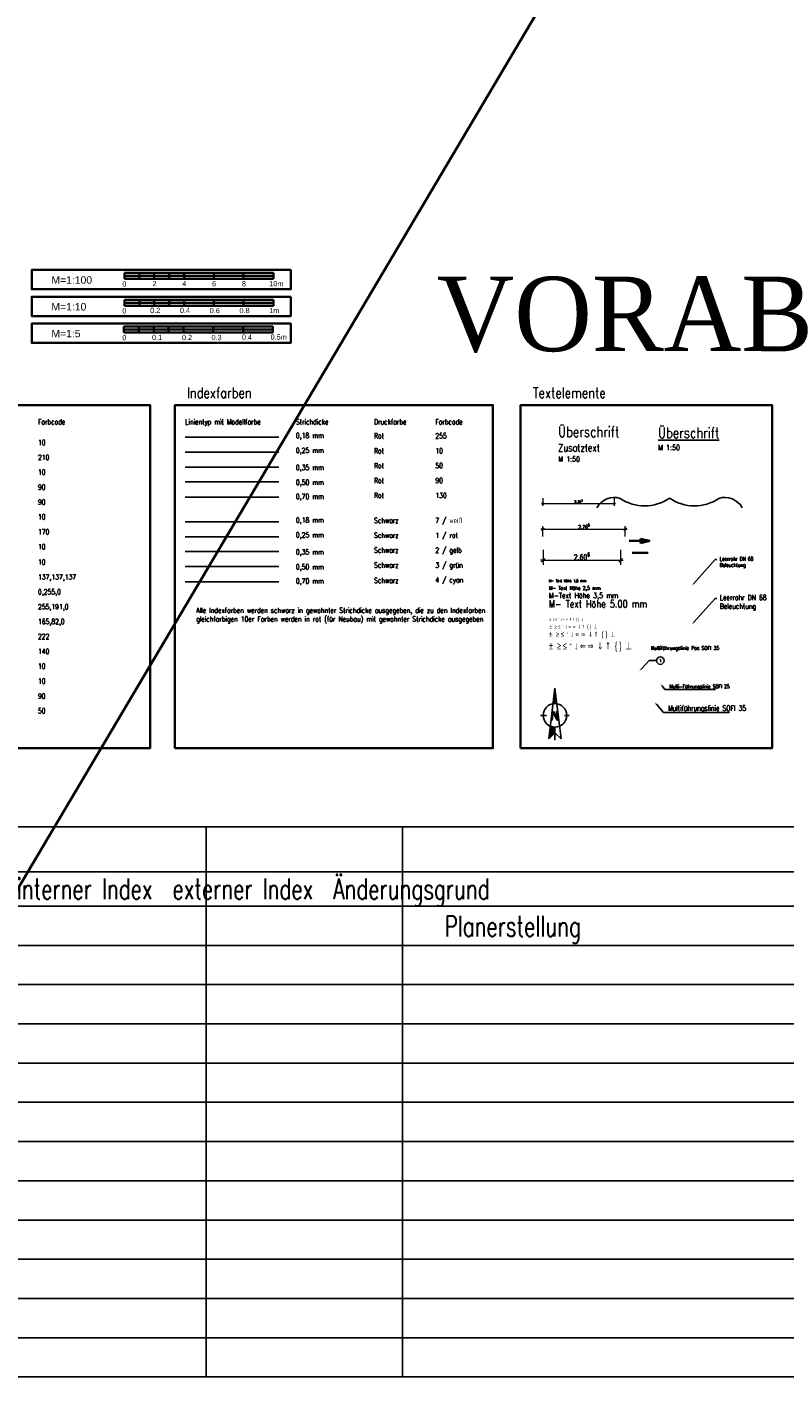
# Model space of a CAD drawing. Header units: metres. Extents: x -11 to 3521716, y 0 to 5943557.
# Tile 2 of 24: x 10 to 35, y 0 to 45. Entities that reach past the tile are written whole.
import ezdxf
from ezdxf import colors
from ezdxf.entities.mleader import LeaderData, LeaderLine
from ezdxf.enums import TextEntityAlignment as Align
from ezdxf.math import Vec2, Vec3

# ---------------------------------------------------------------- set-up
doc = ezdxf.new("R2010")
doc.units = ezdxf.units.M
doc.header["$PDMODE"] = 35
doc.header["$PDSIZE"] = 0.1
doc.linetypes.add('AUSGEZOGEN', pattern=[2, 1, 1])
for name, color, linetype, lineweight in [('0_Li_We_035', 7, 'Continuous', 35), ('0_Text35', 7, 'Continuous', 35), ('0_Text50', 7, 'Continuous', 50), ('T__KONS', 90, 'Continuous', 35)]:
    doc.layers.add(name, color=color, linetype=linetype, lineweight=lineweight)
for name, color, linetype in [('_NORDPFEIL', 7, 'Continuous'), ('IBJ_Fdm', 10, 'Continuous'), ('IBJ_Sonstiges', 10, 'Continuous'), ('T__ANSI', 50, 'Continuous'), ('T__SCHR', 1, 'Continuous'), ('T__SCHW', 1, 'Continuous'), ('T__TEXT', 2, 'Continuous'), ('T__VERM', 3, 'Continuous')]:
    doc.layers.add(name, color=color, linetype=linetype)
doc.layers.add('IBJ_DB-Grenze', color=3, linetype='Continuous', true_color=0x00ff00)
doc.layers.add('IBJ_Hilfslinien', color=210, linetype='Continuous', plot=False)
doc.styles.add('0_Übers 35', font='sanss___.ttf', dxfattribs={"height": 0.35})
doc.styles.add('0_Übers 50', font='sanss___.ttf', dxfattribs={"height": 0.5})
doc.styles.add('Arial black', font='txt')
doc.styles.add('SIMPLEX7', font='simplexd.shx', dxfattribs={"width": 0.7})
doc.styles.add('SIMPLEX8', font='simplexd.shx', dxfattribs={"width": 0.8})
doc.styles.get("Standard").update_dxf_attribs({"font": 'simplex.shx', "width": 0.7})
doc.dimstyles.new('SOFI18$0', dxfattribs={"dimtxt": 1.8, "dimasz": 0.18, "dimexe": 0.18, "dimexo": 0.0625, "dimgap": 0.486, "dimtad": 1, "dimdec": 3, "dimrnd": 0.001, "dimzin": 0, "dimdsep": 46, "dimtxsty": 'Standard', "dimblk1": 'SOF_BEMSTR1', "dimblk2": 'SOF_BEMSTR2', "dimsah": 1, "dimcen": 1.8, "dimse1": 1, "dimse2": 1, "dimclrd": 1, "dimclre": 1, "dimclrt": 7, "dimadec": 0, "dimazin": 0, "dimtfac": 1, "dimtdec": 3, "dimtmove": 0, "dimatfit": 3, "dimfxl": 1, "dimtolj": 1, "dimtzin": 0, "dimlwd": 0, "dimlwe": 0, "dimarcsym": 0})
doc.dimstyles.new('SOFI25$0', dxfattribs={"dimtxt": 2.5, "dimasz": 0.25, "dimexe": 0.18, "dimexo": 0.0625, "dimgap": 0.675, "dimtad": 1, "dimdec": 3, "dimrnd": 0.001, "dimzin": 0, "dimdsep": 46, "dimtxsty": 'Standard', "dimblk1": 'SOF_BEMSTR1', "dimblk2": 'SOF_BEMSTR2', "dimsah": 1, "dimcen": 2.5, "dimse1": 1, "dimse2": 1, "dimclrd": 1, "dimclre": 1, "dimclrt": 1, "dimadec": 0, "dimazin": 0, "dimtfac": 1, "dimtdec": 3, "dimtmove": 0, "dimatfit": 3, "dimfxl": 1, "dimtolj": 1, "dimtzin": 0, "dimlwd": 0, "dimlwe": 0, "dimarcsym": 0})
doc.dimstyles.new('SOFI35$0', dxfattribs={"dimtxt": 3.5, "dimasz": 0.35, "dimexe": 0.18, "dimexo": 0.0625, "dimgap": 0.945, "dimtad": 1, "dimdec": 3, "dimrnd": 0.001, "dimzin": 0, "dimdsep": 46, "dimtxsty": 'Standard', "dimblk1": 'SOF_BEMSTR1', "dimblk2": 'SOF_BEMSTR2', "dimsah": 1, "dimcen": 3.5, "dimse1": 1, "dimse2": 1, "dimclrd": 1, "dimclre": 1, "dimclrt": 2, "dimadec": 0, "dimazin": 0, "dimtfac": 1, "dimtdec": 3, "dimtmove": 0, "dimatfit": 3, "dimfxl": 1, "dimtolj": 1, "dimtzin": 0, "dimlwd": 0, "dimlwe": 0, "dimarcsym": 0})

# ---------------------------------------------------------------- blocks, each defined once
blk = doc.blocks.new('NP')
at = {"color": 0}
for p, q in [((0, 1.834), (-0.414, -1.58)), ((0, 0.883), (0, 1.834)), ((0, 1.834), (0.414, -1.58)), ((0, 0.792), (0, 1.834)), ((-0.569, 0), (-0.958, 0)), ((-0.192, 0.25), (-0.083, 0.25)), ((-0.112, 0.25), (-0.181, -0.319)), ((0.158, -0.319), (-0.123, 0.161)), ((0.163, -0.172), (-0.083, 0.25)), ((0.112, 0.25), (0.181, -0.319)), ((0.129, 0.25), (0.112, 0.25)), ((0.129, 0.25), (0.192, 0.25)), ((-0.261, -0.319), (-0.181, -0.319)), ((0, -1.666), (0, -0.792)), ((0.158, -0.319), (0.261, -0.319)), ((0.639, 0), (0.968, 0)), ((-0.414, -1.58), (0, -1.177)), ((0.414, -1.58), (0, -1.177))]:
    blk.add_line(p, q, dxfattribs=at)
blk.add_ellipse((0, 0), major_axis=(0.56, 0.56), ratio=1, start_param=5.497787, end_param=11.780972, dxfattribs=at)
for points in [[(-0.127, 0.782), (0, 1.834), (0, 0.792), (-0.127, 0.782)], [(-0.127, 0.782), (0, 1.834), (0, 0.792), (-0.127, 0.782)], [(-0.127, 0.782), (0, 1.834), (0, 0.792), (0, 1.834)], [(-0.261, -0.319), (-0.192, 0.25), (-0.181, -0.319), (-0.112, 0.25)], [(-0.083, 0.25), (0.163, -0.172), (-0.123, 0.161), (0.158, -0.319)], [(-0.123, 0.161), (-0.112, 0.25), (-0.083, 0.25), (-0.112, 0.25)], [(0.181, -0.319), (0.112, 0.25), (0.261, -0.319), (0.192, 0.25)], [(-0.414, -1.58), (-0.31, -0.729), (0, -1.177), (0, -0.792)], [(0.158, -0.319), (0.163, -0.172), (0.181, -0.319), (0.163, -0.172)]]:
    blk.add_solid(points, dxfattribs=at)
blk = doc.blocks.new('SOF_BEMSTR2')
at = {"color": 0, "linetype": 'ByBlock', "lineweight": -2}
for p, q in [((0, -20), (0, 8.5)), ((3.535, 3.535), (-3.535, -3.535)), ((-5, 0), (5, 0))]:
    blk.add_line(p, q, dxfattribs=at)
blk = doc.blocks.new('SOF_BEMSTR1')
at = {"color": 0, "linetype": 'ByBlock', "lineweight": -2}
for p, q in [((0, 20), (0, -8.5)), ((3.535, 3.535), (-3.535, -3.535)), ((-5, 0), (5, 0))]:
    blk.add_line(p, q, dxfattribs=at)
blk = doc.blocks.new('*D12')
at = {"layer": 'Defpoints', "color": 0, "linetype": 'AUSGEZOGEN', "lineweight": 35, "transparency": 16777216}
for p in [(27.361, 27.57), (29.966, 27.57), (29.966, 27.433)]:
    blk.add_point(p, dxfattribs=at)
at = {"layer": 'T__VERM', "color": 1, "linetype": 'AUSGEZOGEN', "lineweight": 0, "transparency": 16777216}
blk.add_line((27.378, 27.433), (29.949, 27.433), dxfattribs=at)
at = {"layer": 'T__VERM', "color": 1, "linetype": 'AUSGEZOGEN', "lineweight": 0, "transparency": 16777216, "xscale": 0.0175, "yscale": 0.0175, "zscale": 0.0175, "rotation": 180}
blk.add_blockref('SOF_BEMSTR2', (27.361, 27.433), dxfattribs=at)
at = {"layer": 'T__VERM', "color": 1, "linetype": 'AUSGEZOGEN', "lineweight": 0, "transparency": 16777216, "xscale": 0.0175, "yscale": 0.0175, "zscale": 0.0175}
blk.add_blockref('SOF_BEMSTR1', (29.966, 27.433), dxfattribs=at)
at = {"layer": 'T__VERM', "color": 2, "linetype": 'AUSGEZOGEN', "lineweight": 18, "transparency": 16777216, "insert": (28.664, 27.567), "char_height": 0.175, "attachment_point": 5}
blk.add_mtext('\\A1;\\A1;2.60{\\H.7x;\\S6^ ;}', dxfattribs=at)
blk = doc.blocks.new('*D13')
at = {"layer": 'Defpoints', "color": 0, "linetype": 'AUSGEZOGEN', "lineweight": 35, "transparency": 16777216}
for p in [(27.351, 29.393), (29.744, 29.393), (29.744, 29.344)]:
    blk.add_point(p, dxfattribs=at)
at = {"layer": 'T__VERM', "color": 1, "linetype": 'AUSGEZOGEN', "lineweight": 0, "transparency": 16777216}
blk.add_line((27.36, 29.344), (29.735, 29.344), dxfattribs=at)
at = {"layer": 'T__VERM', "color": 1, "linetype": 'AUSGEZOGEN', "lineweight": 0, "transparency": 16777216, "xscale": 0.009, "yscale": 0.009, "zscale": 0.009, "rotation": 180}
blk.add_blockref('SOF_BEMSTR2', (27.351, 29.344), dxfattribs=at)
at = {"layer": 'T__VERM', "color": 1, "linetype": 'AUSGEZOGEN', "lineweight": 0, "transparency": 16777216, "xscale": 0.009, "yscale": 0.009, "zscale": 0.009}
blk.add_blockref('SOF_BEMSTR1', (29.744, 29.344), dxfattribs=at)
at = {"layer": 'T__VERM', "color": 7, "linetype": 'AUSGEZOGEN', "lineweight": 18, "transparency": 16777216, "insert": (28.548, 29.413), "char_height": 0.09, "attachment_point": 5}
blk.add_mtext('\\A1;\\A1;2.39{\\H.7x;\\S3^ ;}', dxfattribs=at)
blk = doc.blocks.new('*D14')
at = {"layer": 'Defpoints', "color": 0, "linetype": 'AUSGEZOGEN', "lineweight": 35, "transparency": 16777216}
for p in [(27.351, 28.455), (30.119, 28.478), (30.119, 28.455)]:
    blk.add_point(p, dxfattribs=at)
at = {"layer": 'T__VERM', "color": 1, "linetype": 'AUSGEZOGEN', "lineweight": 0, "transparency": 16777216}
blk.add_line((27.364, 28.478), (30.107, 28.478), dxfattribs=at)
at = {"layer": 'T__VERM', "color": 1, "linetype": 'AUSGEZOGEN', "lineweight": 0, "transparency": 16777216, "xscale": 0.0125, "yscale": 0.0125, "zscale": 0.0125, "rotation": 180}
blk.add_blockref('SOF_BEMSTR1', (27.351, 28.478), dxfattribs=at)
at = {"layer": 'T__VERM', "color": 1, "linetype": 'AUSGEZOGEN', "lineweight": 0, "transparency": 16777216, "xscale": 0.0125, "yscale": 0.0125, "zscale": 0.0125}
blk.add_blockref('SOF_BEMSTR2', (30.119, 28.478), dxfattribs=at)
at = {"layer": 'T__VERM', "color": 1, "linetype": 'AUSGEZOGEN', "lineweight": 18, "transparency": 16777216, "insert": (28.735, 28.574), "char_height": 0.125, "attachment_point": 5}
blk.add_mtext('\\A1;\\A1;2.76{\\H.7x;\\S8^ ;}', dxfattribs=at)
blk = doc.blocks.new('Klammer')
at = {"layer": 'T__KONS', "color": 1, "lineweight": 25}
for centre, radius, start, end in [((-3.718, -1.301), 1.34, 72.21478, 150.98892), ((-1.675, 2.407), 2.933, 235.93814, 304.82926), ((1.675, 2.407), 2.933, 235.17074, 304.06186), ((3.718, -1.301), 1.34, 29.01108, 107.78522)]:
    blk.add_arc(centre, radius, start, end, dxfattribs=at)
blk = doc.blocks.new('Pfeil')
at = {"layer": 'T__SCHR'}
blk.add_hatch(color=256, dxfattribs=at).paths.add_polyline_path([(0, 0), (-0.313, 0.07), (-0.313, 0), (-0.313, -0.07)])
at = {"layer": 'T__KONS', "color": 2, "lineweight": 35}
for p, q in [((-0.313, 0), (-0.694, 0)), ((0, 0), (-0.313, 0.07)), ((-0.313, 0.07), (-0.313, 0)), ((0, 0), (-0.313, -0.07)), ((-0.313, -0.07), (-0.313, 0))]:
    blk.add_line(p, q, dxfattribs=at)
blk = doc.blocks.new('Pfeil klein')
at = {"layer": 'T__SCHW', "lineweight": 35}
blk.add_line((19.1, 19.32), (18.56, 19.32), dxfattribs=at)
blk.add_lwpolyline([(19.1, 19.32, 0, 0.06, 0), (18.93, 19.32, 0, 0, 0)], format="xyseb", dxfattribs=at)
blk = doc.blocks.new('_TagCircle')
at = {"color": 0, "linetype": 'ByBlock', "lineweight": -2, "transparency": 16777216}
blk.add_circle((0, 0), 0.125, dxfattribs=at)
at = {"layer": 'IBJ_Fdm', "color": 0, "linetype": 'AUSGEZOGEN', "transparency": 16777216, "style": 'SIMPLEX7'}
blk.add_attdef('BEZEICHNUNGSNUMMER', text='', height=0.09375, dxfattribs=at).set_placement((0, -0.046875), align=Align.CENTER)

msp = doc.modelspace()

# ---------------------------------------------------------------- hatches: boundary and pattern name
at = {"layer": '0_Li_We_035', "linetype": 'Continuous'}
h = msp.add_hatch(color=256, dxfattribs=at)
h.paths.add_polyline_path([(13.8037, 36.885), (13.8037, 36.985), (13.3037, 36.985), (13.3037, 36.885)])
h.paths.add_polyline_path([(13.8037, 37.085), (13.8037, 36.985), (14.3037, 36.985), (14.3037, 37.085)])
h.paths.add_polyline_path([(14.8037, 36.885), (14.8037, 36.985), (14.3037, 36.985), (14.3037, 36.885)])
h.paths.add_polyline_path([(14.8037, 37.085), (14.8037, 36.985), (15.3037, 36.985), (15.3037, 37.085)])
h.paths.add_polyline_path([(16.3037, 36.885), (16.3037, 36.985), (15.3037, 36.985), (15.3037, 36.885)])
h.paths.add_polyline_path([(16.3037, 37.085), (16.3037, 36.985), (17.3037, 36.985), (17.3037, 37.085)])
h.paths.add_polyline_path([(18.3037, 36.885), (18.3037, 36.985), (17.3037, 36.985), (17.3037, 36.885)])
h = msp.add_hatch(color=256, dxfattribs=at)
h.paths.add_polyline_path([(13.8037, 35.985), (13.8037, 36.085), (13.3037, 36.085), (13.3037, 35.985)])
h.paths.add_polyline_path([(13.8037, 36.185), (13.8037, 36.085), (14.3037, 36.085), (14.3037, 36.185)])
h.paths.add_polyline_path([(14.8037, 35.985), (14.8037, 36.085), (14.3037, 36.085), (14.3037, 35.985)])
h.paths.add_polyline_path([(14.8037, 36.185), (14.8037, 36.085), (15.3037, 36.085), (15.3037, 36.185)])
h.paths.add_polyline_path([(16.3037, 35.985), (16.3037, 36.085), (15.3037, 36.085), (15.3037, 35.985)])
h.paths.add_polyline_path([(16.3037, 36.185), (16.3037, 36.085), (17.3037, 36.085), (17.3037, 36.185)])
h.paths.add_polyline_path([(18.3037, 35.985), (18.3037, 36.085), (17.3037, 36.085), (17.3037, 35.985)])
h = msp.add_hatch(color=256, dxfattribs=at)
h.paths.add_polyline_path([(13.7867, 35.185), (13.2867, 35.185), (13.2867, 35.085), (13.7867, 35.085)])
h.paths.add_polyline_path([(14.2867, 35.285), (13.7867, 35.285), (13.7867, 35.185), (14.2867, 35.185)])
h.paths.add_polyline_path([(14.7867, 35.185), (14.2867, 35.185), (14.2867, 35.185), (14.2867, 35.085), (14.2867, 35.085), (14.7867, 35.085)])
h.paths.add_polyline_path([(15.2867, 35.285), (14.7867, 35.285), (14.7867, 35.185), (15.2867, 35.185)])
h.paths.add_polyline_path([(16.2867, 35.185), (15.2867, 35.185), (15.2867, 35.185), (15.2867, 35.085), (15.2867, 35.085), (16.2867, 35.085)])
h.paths.add_polyline_path([(17.2867, 35.285), (16.2867, 35.285), (16.2867, 35.185), (16.2867, 35.185), (17.2867, 35.185)])
h.paths.add_polyline_path([(18.2867, 35.185), (17.2867, 35.185), (17.2867, 35.185), (17.2867, 35.085), (17.2867, 35.085), (18.2867, 35.085)])

# ---------------------------------------------------------------- linework, layer by layer
for p, q in [((13.3037, 37.085), (13.8037, 37.085)), ((13.3037, 36.885), (13.3037, 37.085)), ((13.3037, 36.985), (18.3037, 36.985)), ((13.8037, 36.885), (13.3037, 36.885)), ((13.8037, 37.085), (18.3037, 37.085)), ((13.8037, 36.985), (13.8037, 37.085)), ((13.8037, 36.985), (13.8037, 36.885)), ((13.8037, 36.885), (14.3037, 36.885)), ((14.3037, 37.085), (14.3037, 36.985)), ((14.3037, 36.885), (14.3037, 36.985)), ((14.8037, 36.885), (14.3037, 36.885)), ((14.8037, 37.085), (14.8037, 36.885)), ((14.8037, 36.885), (17.3037, 36.885)), ((15.3037, 37.085), (15.3037, 36.985)), ((15.3037, 36.885), (15.3037, 36.985)), ((16.3037, 36.985), (16.3037, 37.085)), ((16.3037, 36.985), (16.3037, 36.885)), ((17.3037, 37.085), (17.3037, 36.985)), ((17.3037, 36.885), (17.3037, 36.985)), ((18.3037, 36.885), (17.3037, 36.885)), ((18.3037, 37.085), (18.3037, 36.985)), ((18.3037, 36.985), (18.3037, 36.885)), ((13.3037, 35.985), (13.3037, 36.185)), ((13.3037, 36.185), (13.8037, 36.185)), ((13.3037, 36.085), (18.3037, 36.085)), ((13.8037, 35.985), (13.3037, 35.985)), ((13.8037, 36.185), (18.3037, 36.185)), ((13.8037, 36.085), (13.8037, 36.185)), ((13.8037, 36.085), (13.8037, 35.985)), ((13.8037, 35.985), (14.3037, 35.985)), ((14.3037, 36.185), (14.3037, 36.085)), ((14.3037, 35.985), (14.3037, 36.085)), ((14.8037, 35.985), (14.3037, 35.985)), ((14.8037, 36.185), (14.8037, 35.985)), ((14.8037, 35.985), (17.3037, 35.985)), ((15.3037, 36.185), (15.3037, 36.085)), ((15.3037, 35.985), (15.3037, 36.085)), ((16.3037, 36.085), (16.3037, 36.185)), ((16.3037, 36.085), (16.3037, 35.985)), ((17.3037, 36.185), (17.3037, 36.085)), ((17.3037, 35.985), (17.3037, 36.085)), ((18.3037, 35.985), (17.3037, 35.985)), ((18.3037, 36.185), (18.3037, 36.085)), ((18.3037, 36.085), (18.3037, 35.985)), ((13.2867, 35.285), (13.7867, 35.285)), ((13.2867, 35.185), (13.2867, 35.285)), ((13.2867, 35.185), (13.7867, 35.185)), ((13.2867, 35.085), (13.2867, 35.185)), ((13.7867, 35.085), (13.2867, 35.085)), ((13.7867, 35.285), (14.2867, 35.285)), ((13.7867, 35.185), (13.7867, 35.285)), ((14.2867, 35.185), (13.7867, 35.185)), ((13.7867, 35.185), (13.7867, 35.085)), ((13.7867, 35.085), (14.2867, 35.085)), ((14.2867, 35.285), (15.2867, 35.285)), ((14.2867, 35.285), (14.2867, 35.085)), ((14.2867, 35.185), (14.7867, 35.185)), ((14.7867, 35.085), (14.2867, 35.085)), ((14.7867, 35.285), (14.7867, 35.085)), ((15.2867, 35.185), (14.7867, 35.185)), ((14.7867, 35.085), (15.2867, 35.085)), ((15.2867, 35.185), (15.2867, 35.285)), ((15.2867, 35.285), (16.2867, 35.285)), ((15.2867, 35.185), (15.2867, 35.085)), ((15.2867, 35.185), (16.2867, 35.185)), ((16.2867, 35.085), (15.2867, 35.085)), ((16.2867, 35.185), (16.2867, 35.285)), ((16.2867, 35.285), (17.2867, 35.285)), ((16.2867, 35.185), (16.2867, 35.085)), ((17.2867, 35.185), (16.2867, 35.185)), ((16.2867, 35.085), (18.2867, 35.085)), ((17.2867, 35.185), (17.2867, 35.285)), ((17.2867, 35.285), (18.2867, 35.285)), ((17.2867, 35.185), (18.2867, 35.185)), ((17.2867, 35.185), (17.2867, 35.085)), ((18.2867, 35.285), (18.2867, 35.185)), ((18.2867, 35.185), (18.2867, 35.085))]:
    msp.add_line(p, q, dxfattribs=at)
for points in [[(18.8904, 37.185), (10.1904, 37.185), (10.1904, 36.535), (18.8904, 36.535)], [(18.8904, 36.285), (10.1904, 36.285), (10.1904, 35.635), (18.8904, 35.635)], [(18.8904, 35.385), (10.1904, 35.385), (10.1904, 34.735), (18.8904, 34.735)]]:
    msp.add_lwpolyline(points, close=True, dxfattribs=at)
at = {"layer": 'IBJ_DB-Grenze', "linetype": 'AUSGEZOGEN', "lineweight": 35}
msp.add_line((0, 0), (3521163.86, 5943208.88), dxfattribs=at)
at = {"layer": 'IBJ_Sonstiges', "color": 255, "lineweight": -3, "ltscale": 0.7}
msp.add_line((15.3433, 31.566), (18.4861, 31.566), dxfattribs=at)
at = {"layer": 'IBJ_Sonstiges', "color": 10, "lineweight": -3, "ltscale": 0.7}
msp.add_line((15.3433, 31.066), (18.4861, 31.066), dxfattribs=at)
at = {"layer": 'IBJ_Sonstiges', "color": 50, "lineweight": -3, "ltscale": 0.7}
msp.add_line((15.3433, 30.566), (18.4861, 30.566), dxfattribs=at)
at = {"layer": 'IBJ_Sonstiges', "color": 90, "lineweight": -3, "ltscale": 0.7}
msp.add_line((15.3433, 30.066), (18.4861, 30.066), dxfattribs=at)
at = {"layer": 'IBJ_Sonstiges', "color": 130, "lineweight": -3, "ltscale": 0.7}
msp.add_line((15.3433, 29.5508), (18.4861, 29.5508), dxfattribs=at)
at = {"layer": 'IBJ_Sonstiges', "color": 7, "lineweight": -3, "ltscale": 0.7}
msp.add_line((15.3433, 28.7257), (18.4861, 28.7257), dxfattribs=at)
at = {"layer": 'IBJ_Sonstiges', "color": 1, "lineweight": -3, "ltscale": 0.7}
msp.add_line((15.3433, 28.2257), (18.4861, 28.2257), dxfattribs=at)
at = {"layer": 'IBJ_Sonstiges', "color": 2, "lineweight": -3, "ltscale": 0.7}
msp.add_line((15.3433, 27.7257), (18.4861, 27.7257), dxfattribs=at)
at = {"layer": 'IBJ_Sonstiges', "color": 3, "lineweight": -3, "ltscale": 0.7}
msp.add_line((15.3433, 27.2257), (18.4861, 27.2257), dxfattribs=at)
at = {"layer": 'IBJ_Sonstiges', "color": 4, "lineweight": -3, "ltscale": 0.7}
msp.add_line((15.3433, 26.7105), (18.4861, 26.7105), dxfattribs=at)
at = {"layer": 'IBJ_Sonstiges'}
for p, q in [((0, 18.4781), (58.8885, 18.4781)), ((16.0448, 18.4781), (16.0448, 0)), ((22.6439, 18.4781), (22.6439, 0)), ((0, 16.9697), (58.8885, 16.9697)), ((0, 15.8164), (58.8885, 15.8164)), ((0, 14.4984), (58.8885, 14.4984)), ((0, 13.1804), (58.8885, 13.1804)), ((0, 11.8623), (58.8885, 11.8623)), ((0, 10.5443), (58.8885, 10.5443)), ((0, 9.2262), (58.8885, 9.2262)), ((0, 7.9082), (58.8885, 7.9082)), ((0, 6.5902), (58.8885, 6.5902)), ((0, 5.2721), (58.8885, 5.2721)), ((0, 3.9541), (58.8885, 3.9541)), ((0, 2.6361), (58.8885, 2.6361)), ((0, 1.318), (58.8885, 1.318)), ((0, 0), (58.8885, 0))]:
    msp.add_line(p, q, dxfattribs=at)
at = {"layer": 'T__ANSI', "color": 2, "lineweight": 35}
for points in [[(0.5083, 21.1178), (14.1653, 21.1178), (14.1653, 32.6465), (0.5083, 32.6465)], [(14.9953, 21.1178), (25.6775, 21.1178), (25.6775, 32.6465), (14.9953, 32.6465)], [(26.6081, 21.1178), (35.0518, 21.1178), (35.0518, 32.6465), (26.6081, 32.6465)]]:
    msp.add_lwpolyline(points, close=True, dxfattribs=at)

# ---------------------------------------------------------------- block references
at = {"layer": '_NORDPFEIL', "xscale": 0.4999999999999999, "yscale": 0.4999999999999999, "zscale": 0.4999999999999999}
msp.add_blockref('NP', (27.7587, 22.2241), dxfattribs=at)
at = {"layer": 'IBJ_Fdm', "color": 1, "linetype": 'AUSGEZOGEN'}
msp.add_blockref('Pfeil klein', (11.7889, 8.3578), dxfattribs=at)
at = {"layer": 'IBJ_Hilfslinien', "color": 2, "lineweight": 35, "xscale": 0.5, "yscale": 0.5, "zscale": 0.5}
msp.add_blockref('Klammer', (31.6075, 29.5235), dxfattribs=at)
at = {"layer": 'T__KONS', "color": 2, "lineweight": 35}
msp.add_blockref('Pfeil', (30.9498, 28.0829), dxfattribs=at)

# ---------------------------------------------------------------- texts
at = {"layer": '0_Text35', "style": '0_Übers 35'}
for s, p in [('0', (13.2327, 36.6232)), ('2', (14.2461, 36.6405)), ('4', (15.2461, 36.6405)), ('6', (16.2461, 36.635)), ('8', (17.2461, 36.6352)), ('10m', (18.1662, 36.6352)), ('0', (13.2327, 35.7232)), ('0.2', (14.1662, 35.7405)), ('0.4', (15.1662, 35.7405)), ('0.6', (16.1662, 35.735)), ('0.8', (17.1662, 35.7352)), ('1m', (18.1662, 35.7352)), ('0', (13.2327, 34.8232)), ('0.1', (14.2307, 34.8318)), ('0.2', (15.2345, 34.8309)), ('0.3', (16.2258, 34.8273)), ('0.4', (17.2473, 34.8422)), ('0.5m', (18.2105, 34.8449))]:
    msp.add_text(s, height=0.175, rotation=360, dxfattribs=at).set_placement(p)
at = {"layer": '0_Text50', "style": '0_Übers 50'}
for s, p in [('M=1:100', (10.8491, 36.8483)), ('M=1:10', (10.8491, 35.9483)), ('M=1:5', (10.8491, 35.0483))]:
    msp.add_text(s, height=0.25, rotation=360, dxfattribs=at).set_placement(p, align=Align.MIDDLE_LEFT)
at = {"layer": 'IBJ_Hilfslinien', "color": 2, "lineweight": 25, "ltscale": 0.1, "insert": (15.7133, 25.8394), "char_height": 0.25, "attachment_point": 1, "style": 'SIMPLEX8'}
msp.add_mtext_dynamic_manual_height_columns('{\\Fromans|c0;\\H0.70001x;\\W0.7;\\C256;Alle Indexfarben werden schwarz in gewohnter Strichdicke ausgegeben, die zu den Indexfarben gleichfarbigen 10er Farben werden in rot (für Neubau) mit gewohnter Strichdicke ausgegeben}', width=9.201575, gutter_width=0.875, heights=[0], dxfattribs=at)
at = {"layer": 'T__TEXT', "color": 6, "lineweight": 140, "style": 'SIMPLEX7', "width": 0.7}
for s, p in [('Datum      Kürzel     interner Index  externer Index  Änderungsgrund', (1.1736, 16.0452)), ('Planerstellung', (24.0526, 14.7915))]:
    msp.add_text(s, height=0.7, dxfattribs=at).set_placement(p)
at = {"layer": 'T__TEXT', "color": 4, "insert": (23.7857, 36.9589), "char_height": 2.5, "width": 13.77558, "attachment_point": 1, "style": 'Arial black'}
msp.add_mtext('{\\Ftimesout|c0;VORAB}', dxfattribs=at)
at = {"layer": 'T__TEXT', "char_height": 0.35, "attachment_point": 1, "style": 'SIMPLEX8'}
for s, width, insert in [('{\\C4;Indexfarben}', 7.129603, (15.4041, 33.2323)), ('{\\C4;Textelemente}', 7.129603, (27.0169, 33.2323)), ('{\\C4;Überschrift\\P\\H0.71429x;\\C3;Zusatztext\\H0.7x;\\P\\C256;M 1:50}', 8.114094, (27.8702, 31.9214)), ('{\\L\\C4;Überschrift\\l\\P\\H0.5x;\\C3;M 1:50}', 8.114094, (31.2255, 31.89))]:
    msp.add_mtext_dynamic_manual_height_columns(s, width=width, gutter_width=0.875, heights=[0], dxfattribs=dict(at, insert=insert))
at = {"layer": 'T__TEXT', "color": 2, "linetype": 'Continuous', "lineweight": 35, "char_height": 0.175, "attachment_point": 1, "style": 'SIMPLEX7'}
for s, insert, width in [('Farbcode', (10.397, 32.17), 0.732649), ('Linientyp mit Modellfarbe', (15.3433, 32.17), 2.54813), ('Strichdicke', (19.0603, 32.17), 0.732649), ('Druckfarbe', (21.6852, 32.17), 0.732649), ('Farbcode', (23.7417, 32.17), 0.732649), ('10', (10.397, 31.4771), 0.732649), ('Rot', (21.6852, 31.7002), 0.732649), ('255', (23.7417, 31.7002), 0.732649), ('210', (10.397, 30.9771), 1.647266), ('Rot', (21.6852, 31.2002), 0.732649), ('10', (23.7417, 31.2002), 0.732649), ('10', (10.397, 30.4771), 0.732649), ('Rot', (21.6852, 30.7002), 1.647266), ('50', (23.7417, 30.7002), 1.647266), ('90', (10.397, 29.9771), 0.732649), ('Rot', (21.6852, 30.2002), 0.732649), ('90', (23.7417, 30.2002), 0.732649), ('90', (10.397, 29.4771), 0.732649), ('Rot', (21.6852, 29.7002), 0.732649), ('130', (23.7417, 29.7002), 0.732649), ('10', (10.397, 28.9771), 0.732649), ('Schwarz', (21.6852, 28.8599), 0.732649), ('7 / weiß', (23.7417, 28.8599), 1.094632), ('170', (10.397, 28.4771), 0.732649), ('Schwarz', (21.6852, 28.3599), 0.732649), ('1 / rot', (23.7417, 28.3599), 0.732649), ('10', (10.397, 27.9771), 0.732649), ('Schwarz', (21.6852, 27.8599), 0.732649), ('2 / gelb', (23.7417, 27.8599), 1.647266), ('10', (10.397, 27.461), 0.732649), ('Schwarz', (21.6852, 27.3599), 0.732649), ('3 / grün', (23.7417, 27.3599), 1.109111), ('137,137,137', (10.397, 26.961), 0.732649), ('Schwarz', (21.6852, 26.8447), 0.732649), ('4 / cyan', (23.7417, 26.8599), 1.224945), ('0,255,0', (10.397, 26.461), 0.732649), ('255,191,0', (10.397, 25.961), 0.732649), ('165,82,0', (10.397, 25.461), 0.732649), ('222', (10.397, 24.961), 1.078946), ('140', (10.397, 24.461), 0.732649), ('10', (10.397, 23.961), 0.732649), ('10', (10.397, 23.461), 0.732649), ('90', (10.397, 22.961), 0.732649), ('50', (10.397, 22.461), 0.732649)]:
    msp.add_mtext(s, dxfattribs=dict(at, insert=insert, width=width))
at = {"layer": 'T__TEXT', "color": 2, "lineweight": 25, "ltscale": 0.1, "char_height": 0.25, "attachment_point": 1, "style": 'SIMPLEX8'}
for s, insert in [('{\\Fromans|c0;\\H0.70001x;\\W0.7;\\C256;0,18 mm}', (19.0603, 31.712)), ('{\\Fromans|c0;\\H0.70001x;\\W0.7;\\C256;0,25 mm}', (19.0603, 31.212)), ('{\\Fromans|c0;\\H0.70001x;\\W0.7;\\C256;0,35 mm}', (19.0603, 30.6399)), ('{\\Fromans|c0;\\H0.70001x;\\W0.7;\\C256;0,50 mm}', (19.0603, 30.1382)), ('{\\Fromans|c0;\\H0.70001x;\\W0.7;\\C256;0,70 mm}', (19.0603, 29.6646)), ('{\\Fromans|c0;\\H0.70001x;\\W0.7;\\C256;0,18 mm}', (19.0603, 28.8717)), ('{\\Fromans|c0;\\H0.70001x;\\W0.7;\\C256;0,25 mm}', (19.0603, 28.3717)), ('{\\Fromans|c0;\\H0.70001x;\\W0.7;\\C256;0,35 mm}', (19.0603, 27.7996)), ('{\\Fromans|c0;\\H0.70001x;\\W0.7;\\C256;0,50 mm}', (19.0603, 27.2978)), ('{\\Fromans|c0;\\H0.70001x;\\W0.7;\\C256;0,70 mm}', (19.0603, 26.8243))]:
    msp.add_mtext_dynamic_manual_height_columns(s, width=4.705352, gutter_width=0.875, heights=[0], dxfattribs=dict(at, insert=insert))
at = {"layer": 'T__TEXT', "color": 7, "insert": (27.5562, 26.7923), "char_height": 0.09, "attachment_point": 1, "style": 'SIMPLEX8'}
msp.add_mtext_dynamic_manual_height_columns('M- Text Höhe 1,8 mm', width=2.528059, gutter_width=0.625, heights=[0], dxfattribs=at)
at = {"layer": 'T__TEXT', "color": 1, "char_height": 0.125, "attachment_point": 1, "style": 'SIMPLEX8'}
for s, insert in [('M- Text Höhe 2,5 mm', (27.5562, 26.5623)), ('Multiführungslinie Pos SOFI 35', (30.9789, 24.5466))]:
    msp.add_mtext_dynamic_manual_height_columns(s, width=2.528059, gutter_width=0.625, heights=[0], dxfattribs=dict(at, insert=insert))
at = {"layer": 'T__TEXT', "color": 2, "insert": (27.5562, 26.3404), "char_height": 0.175, "attachment_point": 1, "style": 'SIMPLEX8'}
msp.add_mtext_dynamic_manual_height_columns('M-Text Höhe 3,5 mm', width=2.528059, gutter_width=0.625, heights=[0], dxfattribs=at)
at = {"layer": 'T__TEXT', "color": 3, "insert": (27.5562, 26.0932), "char_height": 0.25, "attachment_point": 1, "style": 'SIMPLEX8'}
msp.add_mtext_dynamic_manual_height_columns('M- Text Höhe 5.00 mm', width=4.300013, gutter_width=0.625, heights=[0], dxfattribs=at)
at = {"layer": 'T__TEXT', "color": 2, "linetype": 'AUSGEZOGEN', "lineweight": 35, "attachment_point": 1, "style": 'SIMPLEX7'}
for s, insert, char_height in [('{\\fSymbol|b0|i0|c2|p18;\\C7;±  ³ £ \xad ¯ Ü Þ  ß Ý  \\{ \\}  ^ }', (27.5714, 25.4977), 0.09), ('{\\fSymbol|b0|i0|c2|p18;\\C256;±  ³ £ \xad ¯ Ü Þ  ß Ý  \\{ \\}  ^ }', (27.5614, 25.0377), 0.175), ('{\\fSymbol|b0|i0|c2|p18;\\C1;±  ³ £ \xad ¯ Ü Þ  ß Ý  \\{ \\}  ^ }', (27.5814, 25.2677), 0.125), ('{\\fSymbol|b0|i0|c2|p18;\\C3;±  ³ £ \xad ¯ Ü Þ  ß Ý  \\{ \\}  ^ }', (27.5614, 24.6877), 0.25)]:
    msp.add_mtext_dynamic_manual_height_columns(s, width=4.41, gutter_width=0.875, heights=[0], dxfattribs=dict(at, insert=insert, char_height=char_height))

# ---------------------------------------------------------------- dimensions: what is measured, and where the dimension line sits
at = {"layer": 'T__VERM', "color": 7, "linetype": 'AUSGEZOGEN', "lineweight": 18}
for base, p1, p2, text, dimstyle, picture, middle in [((29.7438, 29.3438), (27.3513, 29.3931), (29.7438, 29.3931), '\\A1;2.39{\\H.7x;\\S3^ ;}', 'SOFI18$0', '*D13', (28.5476, 29.4131)), ((29.9663, 27.4327), (27.3608, 27.5702), (29.9663, 27.5702), '\\A1;2.60{\\H.7x;\\S6^ ;}', 'SOFI35$0', '*D12', (28.6635, 27.5675))]:
    dim = msp.add_linear_dim(base=base, p1=p1, p2=p2, text=text, dimstyle=dimstyle, override={"dimblk1": 'SOF_BEMSTR2', "dimblk2": 'SOF_BEMSTR1'}, dxfattribs=at)
    dim.commit()
    dim.dimension.update_dxf_attribs({"geometry": picture, "text_midpoint": middle})
dim = msp.add_linear_dim(base=(30.1193, 28.4777), p1=(27.3513, 28.4545), p2=(30.1193, 28.4545), text='\\A1;2.76{\\H.7x;\\S8^ ;}', dimstyle='SOFI25$0', override={"dimblk1": 'SOF_BEMSTR1', "dimblk2": 'SOF_BEMSTR2'}, dxfattribs=at)
dim.commit()
dim.dimension.update_dxf_attribs({"geometry": '*D14', "text_midpoint": (28.7353, 28.4777), "dimtype": 160})

# ---------------------------------------------------------------- leaders
at = {"layer": 'IBJ_Fdm', "color": 1, "linetype": 'AUSGEZOGEN'}
ml = msp.add_multileader_block('Standard', dxfattribs=at)
ml.set_content('_TagCircle', color=1)
ml.set_attribute('BEZEICHNUNGSNUMMER', '1', width=0)
ml.set_leader_properties(color=1)
ml.build(insert=Vec2(0, 0))
ml.multileader.update_dxf_attribs({"text_left_attachment_type": 6, "text_right_attachment_type": 6, "dogleg_length": 0.25, "arrow_head_size": 0.1})
ctx = ml.context
ctx.base_point, ctx.char_height, ctx.arrow_head_size, ctx.landing_gap_size, ctx.plane_origin = Vec3(31.1734, 24.0626), 0.175, 0.1, 0.1, Vec3(30.5934, 23.7126)
ctx.left_attachment, ctx.right_attachment = 6, 6
notes = []
notes.append((ctx, [(0, (1, 1, 0), (30.9234, 24.0626), (1, 0), 0.25, [(0, [(30.5934, 23.7126)], 0, [])])]))
ctx.block.insert = Vec3(31.2984, 24.0626)
at = {"layer": 'T__TEXT', "color": 2, "lineweight": 35}
ml = msp.add_multileader_mtext('Standard', dxfattribs=at)
ml.set_content('Leerrohr DN 68\\PBeleuchtung', color=1, style='SIMPLEX7')
ml.set_leader_properties(color=1)
ml.build(insert=Vec2(0, 0))
ml.multileader.update_dxf_attribs({"dogleg_length": 0.05, "arrow_head_size": 0.1})
ctx = ml.context
ctx.base_point, ctx.char_height, ctx.arrow_head_size, ctx.landing_gap_size, ctx.plane_origin = Vec3(33.1955, 27.4614), 0.125, 0.1, 0.1, Vec3(32.23, 25.676)
notes.append((ctx, [(1, (1, 1, 0), (33.1455, 27.4614), (1, 0), 0.05, [(0, [(32.3581, 26.5839)], 0, [])])]))
ctx.mtext.insert, ctx.mtext.flow_direction = Vec3(33.2955, 27.5447), 5
ml = msp.add_multileader_mtext('Standard', dxfattribs=at)
ml.set_content('Leerrohr DN 68\\PBeleuchtung', color=2, style='SIMPLEX7')
ml.set_leader_properties(color=1)
ml.build(insert=Vec2(0, 0))
ml.multileader.update_dxf_attribs({"dogleg_length": 0.05, "arrow_head_size": 0.1})
ctx = ml.context
ctx.base_point, ctx.char_height, ctx.arrow_head_size, ctx.landing_gap_size, ctx.plane_origin = Vec3(33.1955, 26.1532), 0.175, 0.1, 0.1, Vec3(32.23, 24.3678)
notes.append((ctx, [(1, (1, 1, 0), (33.1455, 26.1532), (1, 0), 0.05, [(0, [(32.3581, 25.2756)], 0, [])])]))
ctx.mtext.insert, ctx.mtext.flow_direction = Vec3(33.2955, 26.2698), 5
at = {"layer": 'T__TEXT'}
ml = msp.add_multileader_mtext('Standard', dxfattribs=at)
ml.set_content('Multi-Führungslinie SOFI 25', color=1, style='SIMPLEX7')
ml.set_leader_properties(color=1)
ml.build(insert=Vec2(0, 0))
ml.multileader.update_dxf_attribs({"text_left_attachment_type": 6, "text_right_attachment_type": 6, "dogleg_length": 0.05, "arrow_head_size": 0.1})
ctx = ml.context
ctx.base_point, ctx.char_height, ctx.arrow_head_size, ctx.landing_gap_size, ctx.plane_origin = Vec3(31.5045, 23.0913), 0.125, 0.1, 0.1, Vec3(36.4122, 22.78)
ctx.left_attachment, ctx.right_attachment = 6, 6
notes.append((ctx, [(0, (1, 1, 0), (31.4545, 23.0913), (1, 0), 0.05, [(0, [(31.2973, 23.2965)], 0, [])])]))
ctx.mtext.insert, ctx.mtext.flow_direction = Vec3(31.6045, 23.2579), 5
at = {"layer": 'T__TEXT', "color": 2, "lineweight": 35}
ml = msp.add_multileader_mtext('Standard', dxfattribs=at)
ml.set_content('Multiführungslinie SOFI 35', color=2, style='SIMPLEX7')
ml.set_leader_properties(color=1)
ml.build(insert=Vec2(0, 0))
ml.multileader.update_dxf_attribs({"text_left_attachment_type": 6, "text_right_attachment_type": 6, "dogleg_length": 0.05, "arrow_head_size": 0.1})
ctx = ml.context
ctx.base_point, ctx.char_height, ctx.arrow_head_size, ctx.landing_gap_size, ctx.plane_origin = Vec3(31.4556, 22.3206), 0.175, 0.1, 0.1, Vec3(31.1024, 22.6703)
ctx.left_attachment, ctx.right_attachment = 6, 6
notes.append((ctx, [(0, (1, 1, 0), (31.4056, 22.3206), (1, 0), 0.05, [(0, [(31.1024, 22.6703)], 0, [])])]))
ctx.mtext.insert, ctx.mtext.flow_direction = Vec3(31.5556, 22.554), 5
for ctx, leaders in notes:
    for number, flags, end, landing, length, lines in leaders:
        leader = LeaderData()
        leader.index, (leader.has_last_leader_line, leader.has_dogleg_vector, leader.attachment_direction) = number, flags
        leader.last_leader_point, leader.dogleg_vector, leader.dogleg_length = Vec3(end), Vec3(landing), length
        for number, points, colour, breaks in lines:
            line = LeaderLine()
            line.index, line.vertices, line.color, line.breaks = number, Vec3.list(points), colors.encode_raw_color(colour), breaks
            leader.lines.append(line)
        ctx.leaders.append(leader)

doc.saveas('drawing.dxf')
